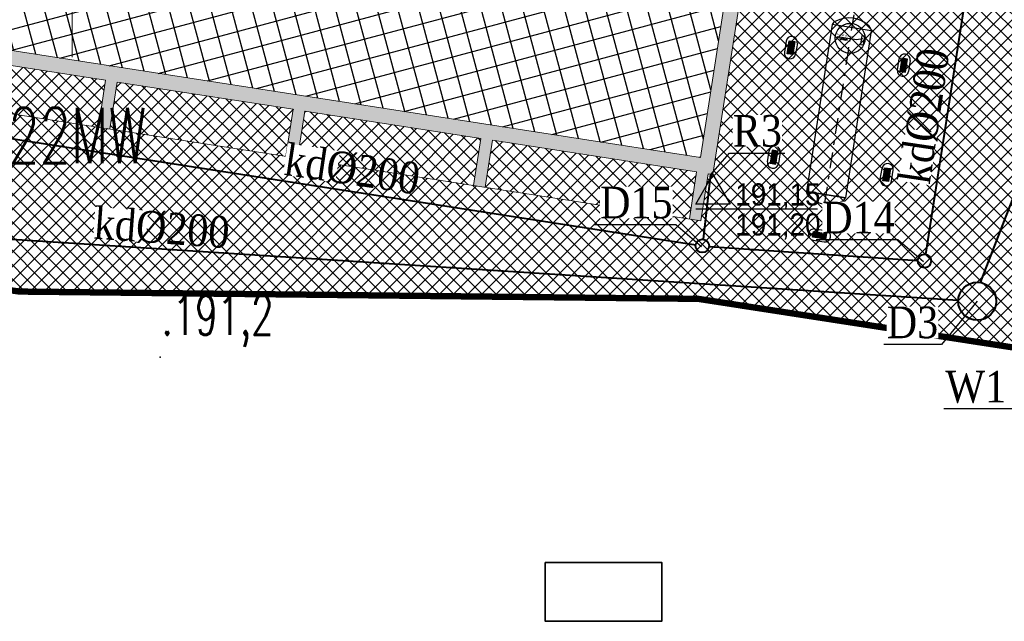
# Model space of a CAD drawing. Header units: metres. Extents: x 5484066 to 5586315, y 5680530 to 5718493.
# Tile 7 of 110: x 5516048 to 5516079, y 5683280 to 5683299. Entities that reach past the tile are written whole.
import ezdxf
from ezdxf import colors
from ezdxf.entities.mleader import LeaderData, LeaderLine
from ezdxf.enums import TextEntityAlignment as Align
from ezdxf.math import Vec2, Vec3

# ---------------------------------------------------------------- set-up
doc = ezdxf.new("R2010")
doc.units = ezdxf.units.M
for name, pattern in [('01-SIM Weglinie-PZT-PTW_06-10-2025$0$CENTER', [2, 1.25, -0.25, 0.25, -0.25]), ('01-SIM Weglinie-PZT-PTW_06-10-2025$0$DASHDOT', [1, 0.5, -0.25, 0, -0.25]), ('01-SIM Weglinie-PZT-PTW_06-10-2025$0$L_0_02', [0]), ('01-SIM Weglinie-PZT-PTW_06-10-2025$0$L_0_07', [2.25, 0.75, -0.5, 0, -0.5, 0, -0.5])]:
    doc.linetypes.add(name, pattern=pattern)
for name, color, linetype in [('01-SIM Weglinie-PZT-PTW_06-10-2025$0$A-Budynek', 7, 'Continuous'), ('01-SIM Weglinie-PZT-PTW_06-10-2025$0$A-Budynek szraf', 7, 'Continuous'), ('01-SIM Weglinie-PZT-PTW_06-10-2025$0$A-Granica', 94, '01-SIM Weglinie-PZT-PTW_06-10-2025$0$CENTER'), ('01-SIM Weglinie-PZT-PTW_06-10-2025$0$A-Nawierzchnie', 41, 'Continuous'), ('01-SIM Weglinie-PZT-PTW_06-10-2025$0$A-Rzędne', 210, 'Continuous'), ('01-SIM Weglinie-PZT-PTW_06-10-2025$0$A-Zbiornik-LPG', 7, 'Continuous'), ('_xref', 7, 'Continuous')]:
    doc.layers.add(name, color=color, linetype=linetype)
for name, color, linetype, lineweight, true_color in [('01-SIM Weglinie-PZT-PTW_06-10-2025$0$a-ppoż', 1, 'Continuous', 35, 0xff0000), ('01-SIM Weglinie-PZT-PTW_06-10-2025$0$EGB_DzialkaEwidencyjna', 7, '01-SIM Weglinie-PZT-PTW_06-10-2025$0$L_0_02', 18, 0x000000), ('01-SIM Weglinie-PZT-PTW_06-10-2025$0$pzp', 7, '01-SIM Weglinie-PZT-PTW_06-10-2025$0$L_0_07', 35, 0xd200d2), ('01-SIM Weglinie-PZT-PTW_06-10-2025$0$siatka', 7, 'Continuous', 25, 0x000000), ('01-SIM Weglinie-PZT-PTW_06-10-2025$0$wysokosci', 7, 'Continuous', 25, 0x803300)]:
    doc.layers.add(name, color=color, linetype=linetype, lineweight=lineweight, true_color=true_color)
for name, color, linetype, lineweight in [('RR_kd', 106, 'Continuous', 40), ('RR_kd_tloczna', 202, 'Continuous', 40), ('RR_opis', 7, 'Continuous', 0)]:
    doc.layers.add(name, color=color, linetype=linetype, lineweight=lineweight)
doc.styles.add('01-SIM Weglinie-PZT-PTW_06-10-2025$0$MZSK01', font='arial.ttf', dxfattribs={"width": 0.9, "height": 0.75})
doc.styles.add('01-SIM Weglinie-PZT-PTW_06-10-2025$0$ROMANS', font='romans', dxfattribs={"width": 0.9, "oblique": 15})
doc.styles.add('01-SIM Weglinie-PZT-PTW_06-10-2025$0$STANDARD', font='simplex.shx')
doc.styles.add('Garamond', font='GARA.TTF', dxfattribs={"height": 1})

# ---------------------------------------------------------------- blocks, each defined once
blk = doc.blocks.new('_None')
blk = doc.blocks.new('01-SIM Weglinie-PZT-PTW_06-10-2025$0$L_0_02_2')
at = {"color": 0}
blk.add_point((0, 0), dxfattribs=at)
blk = doc.blocks.new('01-SIM Weglinie-PZT-PTW_06-10-2025$0$L_0_02_1')
at = {"color": 0}
blk.add_point((0, 0), dxfattribs=at)
blk = doc.blocks.new('01-SIM Weglinie-PZT-PTW_06-10-2025')
at = {"layer": '01-SIM Weglinie-PZT-PTW_06-10-2025$0$A-Budynek', "linetype": 'ByBlock'}
h = blk.add_hatch(color=256, dxfattribs=at)
h.paths.add_polyline_path([(5516047.347, 5683315.768), (5516072.575, 5683311.855), (5516069.858, 5683294.334), (5516044.629, 5683298.247)], flags=16)
h.paths.add_polyline_path([(5516063.054, 5683293.396), (5516062.688, 5683293.453), (5516062.918, 5683294.935), (5516057.354, 5683295.798), (5516057.124, 5683294.316), (5516056.759, 5683294.372), (5516056.989, 5683295.855), (5516051.425, 5683296.717), (5516051.195, 5683295.235), (5516050.83, 5683295.292), (5516051.06, 5683296.774), (5516044.607, 5683297.775), (5516044.377, 5683296.293), (5516044.011, 5683296.349), (5516044.241, 5683297.832), (5516044.093, 5683297.855), (5516046.954, 5683316.304), (5516053.921, 5683315.224), (5516053.961, 5683315.521), (5516054.333, 5683315.463), (5516054.287, 5683315.167), (5516065.78, 5683313.384), (5516065.826, 5683313.683), (5516066.192, 5683313.625), (5516066.145, 5683313.328), (5516073.112, 5683312.247), (5516070.25, 5683293.798), (5516070.102, 5683293.821), (5516069.872, 5683292.338), (5516069.506, 5683292.395), (5516069.736, 5683293.877), (5516063.283, 5683294.878)])
at = {"layer": '01-SIM Weglinie-PZT-PTW_06-10-2025$0$A-Budynek szraf', "linetype": 'ByBlock', "transparency": 33554508}
h = blk.add_hatch(dxfattribs=at)
h.set_pattern_fill('ANSI37', color=256, scale=0.2, angle=60, style=0)
h.set_pattern_definition([(105, (-191.2214, 9e-10), (-0.613362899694, -0.16435009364), []), (195, (-191.2214, 9e-10), (0.16435009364, -0.613362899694), [])])
h.paths.add_polyline_path([(5516072.189, 5683309.364), (5516067.782, 5683309.364), (5516067.782, 5683306.645), (5516071.767, 5683306.645), (5516069.858, 5683294.334), (5516044.629, 5683298.247), (5516047.347, 5683315.768), (5516072.575, 5683311.855)])
h.paths.add_polyline_path([(5516054.454, 5683304.923), (5516060.695, 5683304.923), (5516060.695, 5683303.164), (5516054.454, 5683303.164)], flags=16)
at = {"layer": '01-SIM Weglinie-PZT-PTW_06-10-2025$0$A-Nawierzchnie', "linetype": 'ByBlock', "transparency": 33554508}
h = blk.add_hatch(dxfattribs=at)
h.set_pattern_fill('ANSI37', color=9, scale=0.1, style=0)
h.set_pattern_definition([(45, (615.27432, 129.31925), (-0.224506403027, 0.224506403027), []), (135, (615.27432, 129.31925), (-0.224506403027, -0.224506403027), [])])
h.paths.add_polyline_path([(5516099.664, 5683319.51), (5516093.181, 5683320.492, 0.024008), (5516090.889, 5683320.728), (5516071.667, 5683321.776, -0.024847), (5516069.296, 5683322.023), (5516062.303, 5683323.109, -0.363827), (5516061.033, 5683324.559), (5516063.231, 5683324.231), (5516064.491, 5683332.647), (5516062.295, 5683332.975), (5516065.443, 5683353.379, 0.414214), (5516062.934, 5683356.801), (5516050.09, 5683358.776, 0.414195), (5516046.669, 5683356.267), (5516042.257, 5683327.599, 0.414232), (5516044.766, 5683324.178), (5516053.344, 5683322.858, -0.020079), (5516053.58, 5683322.812), (5516052.669, 5683316.936), (5516054.151, 5683316.706), (5516053.921, 5683315.224), (5516046.954, 5683316.304), (5516046.534, 5683313.591), (5516044.962, 5683313.835), (5516043.962, 5683307.382), (5516045.533, 5683307.139), (5516044.093, 5683297.855), (5516044.241, 5683297.832), (5516044.011, 5683296.349), (5516069.872, 5683292.338), (5516070.102, 5683293.821), (5516070.25, 5683293.798), (5516071.69, 5683303.082), (5516073.261, 5683302.838), (5516074.262, 5683309.291), (5516072.691, 5683309.535), (5516073.112, 5683312.247), (5516066.145, 5683313.328), (5516066.375, 5683314.81), (5516068.141, 5683314.536), (5516068.713, 5683314.453), (5516069.444, 5683314.362), (5516070.422, 5683314.267), (5516071.256, 5683314.211), (5516075.586, 5683313.975), (5516074.85, 5683300.465), (5516082.257, 5683299.38), (5516080.797, 5683289.416), (5516090.875, 5683287.94), (5516092.61, 5683299.784), (5516076.426, 5683302.154), (5516076.853, 5683309.98), (5516087.949, 5683309.371), (5516088.305, 5683315.861), (5516090.617, 5683315.735, -0.024008), (5516092.431, 5683315.549), (5516098.599, 5683314.614), (5516098.319, 5683313.307), (5516091.994, 5683314.283), (5516090.391, 5683303.903), (5516099.094, 5683302.561), (5516096.497, 5683285.747), (5516069.795, 5683289.868), (5516048.343, 5683290.099), (5516034.966, 5683291.964), (5516037.043, 5683305.716), (5516039.999, 5683324.309), (5516043.122, 5683343.076), (5516045.797, 5683360.442), (5516068.333, 5683356.976), (5516067.98, 5683322.477), (5516099.93, 5683320.736)])
h = blk.add_hatch(dxfattribs=at)
h.set_pattern_fill('ANSI37', color=9, scale=0.1, style=0)
h.set_pattern_definition([(45, (0, 0), (-0.224506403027, 0.224506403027), []), (135, (0, 0), (-0.224506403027, -0.224506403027), [])])
h.paths.add_polyline_path([(5516063.054, 5683293.396), (5516063.283, 5683294.878), (5516069.736, 5683293.877), (5516069.506, 5683292.395)])
h.paths.add_polyline_path([(5516057.124, 5683294.316), (5516057.354, 5683295.798), (5516062.918, 5683294.935), (5516062.688, 5683293.453)])
h.paths.add_polyline_path([(5516051.195, 5683295.235), (5516051.425, 5683296.717), (5516056.989, 5683295.855), (5516056.759, 5683294.372)])
h.paths.add_polyline_path([(5516044.377, 5683296.293), (5516044.607, 5683297.775), (5516051.06, 5683296.774), (5516050.83, 5683295.292)])
blk.add_point((5516052.788, 5683288.027))
at = {"layer": '01-SIM Weglinie-PZT-PTW_06-10-2025$0$A-Budynek', "linetype": 'Continuous', "lineweight": 13}
for points in [[(5516044.011, 5683296.349), (5516044.241, 5683297.832), (5516044.093, 5683297.855), (5516046.954, 5683316.304), (5516053.921, 5683315.224), (5516053.961, 5683315.521), (5516054.333, 5683315.463), (5516054.287, 5683315.167), (5516065.78, 5683313.384), (5516065.826, 5683313.683), (5516066.192, 5683313.625), (5516066.145, 5683313.328), (5516073.112, 5683312.247), (5516070.25, 5683293.798), (5516070.102, 5683293.821), (5516069.872, 5683292.338)], [(5516047.347, 5683315.768), (5516072.575, 5683311.855), (5516069.858, 5683294.334), (5516044.629, 5683298.247)]]:
    blk.add_lwpolyline(points, close=True, dxfattribs=at)
for points in [[(5516044.377, 5683296.293), (5516044.607, 5683297.775), (5516051.06, 5683296.774), (5516050.83, 5683295.292)], [(5516056.759, 5683294.372), (5516056.989, 5683295.855), (5516051.425, 5683296.717), (5516051.195, 5683295.235)], [(5516057.124, 5683294.316), (5516057.354, 5683295.798), (5516062.918, 5683294.935), (5516062.688, 5683293.453)], [(5516069.506, 5683292.395), (5516069.736, 5683293.877), (5516063.283, 5683294.878), (5516063.054, 5683293.396)]]:
    blk.add_lwpolyline(points, dxfattribs=at)
at = {"layer": '01-SIM Weglinie-PZT-PTW_06-10-2025$0$A-Granica', "lineweight": 13, "ltscale": 2}
blk.add_lwpolyline([(5516043.122, 5683343.076, 0.2, 0.2, 0), (5516045.797, 5683360.442, 0.2, 0.2, 0), (5516068.333, 5683356.976, 0.2, 0.2, 0), (5516067.98, 5683322.477, 0.2, 0.2, 0), (5516099.93, 5683320.736, 0.2, 0.2, 0), (5516098.319, 5683313.307, 0.2, 0.2, 0), (5516091.994, 5683314.283, 0.2, 0.2, 0), (5516090.391, 5683303.903, 0.2, 0.2, 0), (5516099.094, 5683302.561, 0.2, 0.2, 0), (5516096.497, 5683285.747, 0.2, 0.2, 0), (5516069.795, 5683289.868, 0.2, 0.2, 0), (5516048.343, 5683290.099, 0.2, 0.2, 0), (5516034.966, 5683291.964, 0.2, 0.2, 0), (5516037.043, 5683305.716, 0.2, 0.2, 0), (5516039.999, 5683324.309, 0.2, 0.2, 0)], format="xyseb", close=True, dxfattribs=at)
at = {"layer": '01-SIM Weglinie-PZT-PTW_06-10-2025$0$a-ppoż', "linetype": 'ByBlock'}
blk.add_lwpolyline([(5516064.954, 5683281.544), (5516068.631, 5683281.544), (5516068.631, 5683279.686), (5516064.954, 5683279.686)], close=True, dxfattribs=at)
at = {"layer": '01-SIM Weglinie-PZT-PTW_06-10-2025$0$A-Rzędne', "color": 26}
blk.add_line((5516069.707, 5683292.712), (5516073.554, 5683292.712), dxfattribs=at)
blk.add_lwpolyline([(5516070.25, 5683293.798), (5516070.793, 5683292.857), (5516069.707, 5683292.857)], close=True, dxfattribs=at)
at = {"layer": '01-SIM Weglinie-PZT-PTW_06-10-2025$0$A-Zbiornik-LPG', "linetype": '01-SIM Weglinie-PZT-PTW_06-10-2025$0$DASHDOT'}
blk.add_line((5516074.7, 5683298.838), (5516073.773, 5683292.861), dxfattribs=at)
at = {"layer": '01-SIM Weglinie-PZT-PTW_06-10-2025$0$A-Zbiornik-LPG'}
for p, q in [((5516074.02, 5683298.53), (5516073.202, 5683293.255)), ((5516075.255, 5683298.338), (5516074.02, 5683298.53)), ((5516075.255, 5683298.338), (5516074.437, 5683293.064)), ((5516072.591, 5683297.611), (5516072.655, 5683298.023)), ((5516072.655, 5683298.023), (5516072.835, 5683297.995)), ((5516072.835, 5683297.995), (5516072.771, 5683297.583)), ((5516074.173, 5683298.151), (5516074.784, 5683298.057)), ((5516074.784, 5683298.057), (5516074.99, 5683298.091)), ((5516074.96, 5683298.184), (5516074.917, 5683297.907)), ((5516075.05, 5683298.17), (5516074.96, 5683298.184)), ((5516075.007, 5683297.893), (5516075.05, 5683298.17)), ((5516072.771, 5683297.583), (5516072.591, 5683297.611)), ((5516074.53, 5683297.745), (5516074.541, 5683297.813)), ((5516074.917, 5683297.907), (5516075.007, 5683297.893)), ((5516076.223, 5683297.469), (5516076.159, 5683297.057)), ((5516076.403, 5683297.441), (5516076.223, 5683297.469)), ((5516076.339, 5683297.029), (5516076.403, 5683297.441)), ((5516076.159, 5683297.057), (5516076.339, 5683297.029)), ((5516072.118, 5683294.564), (5516072.054, 5683294.152)), ((5516072.298, 5683294.536), (5516072.118, 5683294.564)), ((5516072.234, 5683294.124), (5516072.298, 5683294.536)), ((5516072.054, 5683294.152), (5516072.234, 5683294.124)), ((5516075.622, 5683293.599), (5516075.686, 5683294.011)), ((5516075.686, 5683294.011), (5516075.866, 5683293.983)), ((5516075.866, 5683293.983), (5516075.802, 5683293.571)), ((5516075.802, 5683293.571), (5516075.622, 5683293.599)), ((5516074.437, 5683293.064), (5516073.202, 5683293.255)), ((5516073.4, 5683291.814), (5516073.428, 5683291.994)), ((5516073.812, 5683291.75), (5516073.4, 5683291.814)), ((5516073.428, 5683291.994), (5516073.84, 5683291.93)), ((5516073.84, 5683291.93), (5516073.812, 5683291.75))]:
    blk.add_line(p, q, dxfattribs=at)
at = {"layer": '01-SIM Weglinie-PZT-PTW_06-10-2025$0$A-Zbiornik-LPG', "linetype": 'ByBlock'}
for p, q in [((5516072.561, 5683298.003), (5516072.508, 5683297.658)), ((5516072.918, 5683297.948), (5516072.864, 5683297.603)), ((5516076.129, 5683297.45), (5516076.076, 5683297.105)), ((5516076.486, 5683297.395), (5516076.432, 5683297.05)), ((5516071.971, 5683294.199), (5516072.025, 5683294.544)), ((5516072.328, 5683294.143), (5516072.381, 5683294.488)), ((5516075.539, 5683293.645), (5516075.593, 5683293.99)), ((5516075.896, 5683293.59), (5516075.949, 5683293.935)), ((5516073.202, 5683293.255), (5516073.809, 5683293.161)), ((5516073.202, 5683293.255), (5516074.437, 5683293.064)), ((5516073.474, 5683292.077), (5516073.819, 5683292.024)), ((5516073.419, 5683291.721), (5516073.764, 5683291.668))]:
    blk.add_line(p, q, dxfattribs=at)
at = {"layer": '01-SIM Weglinie-PZT-PTW_06-10-2025$0$A-Zbiornik-LPG', "const_width": 0.18}
for points in [[(5516072.745, 5683298.009), (5516072.681, 5683297.597)], [(5516076.313, 5683297.455), (5516076.249, 5683297.043)], [(5516072.144, 5683294.138), (5516072.208, 5683294.55)], [(5516075.712, 5683293.585), (5516075.776, 5683293.997)], [(5516073.414, 5683291.904), (5516073.826, 5683291.84)]]:
    blk.add_lwpolyline(points, dxfattribs=at)
at = {"layer": '01-SIM Weglinie-PZT-PTW_06-10-2025$0$A-Zbiornik-LPG'}
blk.add_circle((5516074.587, 5683298.097), 0.473, dxfattribs=at)
for centre, radius, start, end in [((5516074.214, 5683298.445), 0.212, 112.9697, 156.5288), ((5516074.546, 5683297.834), 0.907, 45.4596, 117.2184), ((5516075.044, 5683298.32), 0.212, 5.0383, 49.4031), ((5516072.739, 5683297.976), 0.18, 351.1839, 171.1839), ((5516072.686, 5683297.631), 0.18, 171.1839, 351.1839), ((5516076.308, 5683297.422), 0.18, 351.1839, 171.1839), ((5516076.254, 5683297.077), 0.18, 171.1839, 351.1839), ((5516072.203, 5683294.516), 0.18, 351.1839, 171.1839), ((5516072.149, 5683294.171), 0.18, 171.1839, 351.1839), ((5516075.771, 5683293.963), 0.18, 351.1839, 171.1839), ((5516075.717, 5683293.618), 0.18, 171.1839, 351.1839), ((5516073.412, 5683293.277), 0.212, 185.8389, 229.398), ((5516073.914, 5683293.759), 0.907, 225.1493, 296.9081), ((5516074.242, 5683293.145), 0.212, 292.9647, 337.3294), ((5516073.447, 5683291.899), 0.18, 81.1839, 261.1839), ((5516073.792, 5683291.846), 0.18, 261.1839, 81.1839)]:
    blk.add_arc(centre, radius, start, end, dxfattribs=at)
at = {"layer": '01-SIM Weglinie-PZT-PTW_06-10-2025$0$EGB_DzialkaEwidencyjna', "linetype": 'CONTINUOUS', "lineweight": 18}
for p, q in [((5516043.122, 5683343.076), (5516045.797, 5683360.442)), ((5516045.797, 5683360.442), (5516068.333, 5683356.976)), ((5516068.333, 5683356.976), (5516067.98, 5683322.477)), ((5516039.999, 5683324.309), (5516043.122, 5683343.076)), ((5516037.043, 5683305.716), (5516039.999, 5683324.309)), ((5516067.98, 5683322.477), (5516099.93, 5683320.736)), ((5516099.93, 5683320.736), (5516098.319, 5683313.307)), ((5516091.994, 5683314.283), (5516090.391, 5683303.903)), ((5516098.319, 5683313.307), (5516091.994, 5683314.283)), ((5516034.966, 5683291.964), (5516037.043, 5683305.716)), ((5516090.391, 5683303.903), (5516099.094, 5683302.561)), ((5516099.094, 5683302.561), (5516096.497, 5683285.747)), ((5516048.343, 5683290.099), (5516034.966, 5683291.964)), ((5516069.795, 5683289.868), (5516048.343, 5683290.099)), ((5516096.497, 5683285.747), (5516069.795, 5683289.868))]:
    blk.add_line(p, q, dxfattribs=at)
at = {"layer": '01-SIM Weglinie-PZT-PTW_06-10-2025$0$siatka', "color": 18, "linetype": 'Continuous', "lineweight": 13, "true_color": 0x000000, "flags": 128}
blk.add_lwpolyline([(5516050, 5683297.5), (5516050, 5683302.5)], dxfattribs=at)
at = {"layer": '01-SIM Weglinie-PZT-PTW_06-10-2025$0$EGB_DzialkaEwidencyjna', "color": 18, "linetype": 'Continuous', "true_color": 0x000000, "xscale": 0.5, "yscale": 0.5, "zscale": 0.5}
for name, rotation in [('01-SIM Weglinie-PZT-PTW_06-10-2025$0$L_0_02_2', 351.23), ('01-SIM Weglinie-PZT-PTW_06-10-2025$0$L_0_02_1', 179.38)]:
    blk.add_blockref(name, (5516069.795, 5683289.868), dxfattribs=dict(at, rotation=rotation))
at = {"layer": '01-SIM Weglinie-PZT-PTW_06-10-2025$0$A-Rzędne', "color": 26, "char_height": 0.7, "width": 24.42792, "attachment_point": 1, "rotation": 0, "style": '01-SIM Weglinie-PZT-PTW_06-10-2025$0$MZSK01'}
for s, insert in [('\\A1;191,15', (5516070.957, 5683293.517)), ('\\A1;191,20', (5516070.957, 5683292.57))]:
    blk.add_mtext(s, dxfattribs=dict(at, insert=insert))
at = {"layer": '01-SIM Weglinie-PZT-PTW_06-10-2025$0$A-Zbiornik-LPG', "style": '01-SIM Weglinie-PZT-PTW_06-10-2025$0$ROMANS', "oblique": 15, "text_generation_flag": 2, "width": 0.9}
for s, height, p in [(' przyłączeniowa', 0.05786, (5516074.141, 5683298.248)), ('   Puszka ', 0.0579, (5516074.14, 5683298.127))]:
    blk.add_text(s, height=height, rotation=171.1839, dxfattribs=at).set_placement(p)
at = {"layer": '01-SIM Weglinie-PZT-PTW_06-10-2025$0$pzp', "linetype": 'Continuous', "lineweight": 35, "style": '01-SIM Weglinie-PZT-PTW_06-10-2025$0$STANDARD', "width": 0.66}
blk.add_text('3.22MW', height=1.75, dxfattribs=at).set_placement((5516046.5, 5683295.9), align=Align.TOP_LEFT)
at = {"layer": '01-SIM Weglinie-PZT-PTW_06-10-2025$0$wysokosci', "lineweight": 25, "style": '01-SIM Weglinie-PZT-PTW_06-10-2025$0$STANDARD', "width": 0.66}
blk.add_text('.191,2', height=1.25, dxfattribs=at).set_placement((5516052.83, 5683289.98), align=Align.TOP_LEFT)

msp = doc.modelspace()

# ---------------------------------------------------------------- linework, layer by layer
at = {"layer": 'RR_kd'}
for p, q in [((5516081.066, 5683317.709), (5516076.966, 5683291.275)), ((5516044.124, 5683295.541), (5516069.705, 5683291.573)), ((5516070.176, 5683293.809), (5516069.939, 5683291.752)), ((5516045.741, 5683291.904), (5516078.002, 5683289.832)), ((5516070.127, 5683291.527), (5516076.722, 5683291.079))]:
    msp.add_line(p, q, dxfattribs=at)
for centre, radius in [((5516069.915, 5683291.541), 0.212), ((5516076.934, 5683291.065), 0.212), ((5516078.601, 5683289.794), 0.6)]:
    msp.add_circle(centre, radius, dxfattribs=at)
at = {"layer": 'RR_kd_tloczna'}
msp.add_line((5516083.323, 5683302.377), (5516078.693, 5683290.387), dxfattribs=at)

# ---------------------------------------------------------------- block references
at = {"layer": '_xref'}
msp.add_blockref('01-SIM Weglinie-PZT-PTW_06-10-2025', (0, 0), dxfattribs=at)

# ---------------------------------------------------------------- next in the draw order: texts
at = {"layer": 'RR_opis', "char_height": 1, "width": 1.66808, "attachment_point": 1, "style": 'Garamond', "bg_fill": 3, "box_fill_scale": 1, "bg_fill_color": 256, "bg_fill_true_color": 13158600, "bg_fill_transparency": 0}
for insert, rotation in [((5516076.109, 5683293.604), 81.5531), ((5516056.812, 5683294.779), 351.5531), ((5516050.737, 5683292.772), 355.8422)]:
    msp.add_mtext('kd%%C200', dxfattribs=dict(at, insert=insert, rotation=rotation))

# ---------------------------------------------------------------- next in the draw order: leaders
at = {"layer": 'RR_opis'}
ml = msp.add_multileader_mtext('Standard', dxfattribs=at)
ml.set_content('R3', color=256, style='Garamond')
ml.set_leader_properties()
ml.set_arrow_properties(name='NONE')
ml.build(insert=Vec2(0, 0))
ml.multileader.update_dxf_attribs({"text_left_attachment_type": 6, "text_right_attachment_type": 6, "dogleg_length": 0})
ctx = ml.context
ctx.base_point, ctx.char_height, ctx.landing_gap_size, ctx.plane_origin = Vec3(5516071.544, 5683294.475), 1, 0.1, Vec3(-1103265.566, 54693.017)
ctx.left_attachment, ctx.right_attachment = 6, 6
notes = []
notes.append((ctx, [(0, (1, 1, 0), (5516070.779, 5683294.475), (1, 0), 0, [(0, [(5516070.179, 5683293.797)], 0, [])])]))
ctx.mtext.insert = Vec3(5516070.879, 5683295.675)
ctx.mtext.has_bg_fill, ctx.mtext.bg_color, ctx.mtext.bg_scale_factor, ctx.mtext.bg_transparency, ctx.mtext.use_window_bg_color = 1, -1027028792, 1, 0, 1
ml = msp.add_multileader_mtext('Standard', dxfattribs=at)
ml.set_content('D15', color=256, style='Garamond')
ml.set_leader_properties()
ml.set_arrow_properties(name='NONE')
ml.build(insert=Vec2(0, 0))
ml.multileader.update_dxf_attribs({"text_left_attachment_type": 6, "text_right_attachment_type": 6, "dogleg_length": 0})
ctx = ml.context
ctx.base_point, ctx.char_height, ctx.landing_gap_size, ctx.plane_origin = Vec3(5516067.067, 5683292.211), 1, 0.1, Vec3(-1103265.83, 54690.761)
ctx.left_attachment, ctx.right_attachment, ctx.text_align_type = 6, 6, 2
notes.append((ctx, [(0, (1, 1, 0), (5516069.074, 5683292.211), (-1, 0), 0, [(0, [(5516069.887, 5683291.514)], 0, [])])]))
ctx.mtext.insert, ctx.mtext.alignment = Vec3(5516068.974, 5683293.411), 3
ctx.mtext.has_bg_fill, ctx.mtext.bg_color, ctx.mtext.bg_scale_factor, ctx.mtext.bg_transparency, ctx.mtext.use_window_bg_color = 1, -1027028792, 1, 0, 1
ml = msp.add_multileader_mtext('Standard', dxfattribs=at)
ml.set_content('D14', color=256, style='Garamond')
ml.set_leader_properties()
ml.set_arrow_properties(name='NONE')
ml.build(insert=Vec2(0, 0))
ml.multileader.update_dxf_attribs({"text_left_attachment_type": 6, "text_right_attachment_type": 6, "dogleg_length": 0})
ctx = ml.context
ctx.base_point, ctx.char_height, ctx.landing_gap_size, ctx.plane_origin = Vec3(5516074.086, 5683291.735), 1, 0.1, Vec3(-1103258.811, 54690.285)
ctx.left_attachment, ctx.right_attachment, ctx.text_align_type = 6, 6, 2
notes.append((ctx, [(0, (1, 1, 0), (5516076.092, 5683291.735), (-1, 0), 0, [(0, [(5516076.906, 5683291.038)], 0, [])])]))
ctx.mtext.insert, ctx.mtext.alignment = Vec3(5516075.992, 5683292.935), 3
ctx.mtext.has_bg_fill, ctx.mtext.bg_color, ctx.mtext.bg_scale_factor, ctx.mtext.bg_transparency, ctx.mtext.use_window_bg_color = 1, -1027028792, 1, 0, 1
ml = msp.add_multileader_mtext('Standard', dxfattribs=at)
ml.set_content('W1', color=256, style='Garamond')
ml.set_leader_properties()
ml.set_arrow_properties(name='NONE')
ml.build(insert=Vec2(0, 0))
ml.multileader.update_dxf_attribs({"text_left_attachment_type": 6, "text_right_attachment_type": 6, "dogleg_length": 0.1})
ctx = ml.context
ctx.base_point, ctx.char_height, ctx.landing_gap_size, ctx.plane_origin = Vec3(5516077.625, 5683286.397), 1, 0.1, Vec3(-1103255.128, 54687.761)
ctx.left_attachment, ctx.right_attachment, ctx.text_align_type = 6, 6, 2
notes.append((ctx, [(0, (1, 1, 0), (5516079.716, 5683286.397), (-1, 0), 0.1, [(0, [(5516080.591, 5683288.514)], 0, [])])]))
ctx.mtext.insert, ctx.mtext.alignment = Vec3(5516079.516, 5683287.597), 3
ctx.mtext.has_bg_fill, ctx.mtext.bg_color, ctx.mtext.bg_scale_factor, ctx.mtext.bg_transparency, ctx.mtext.use_window_bg_color = 1, -1027028792, 1, 0, 1
for ctx, leaders in notes:
    for number, flags, end, landing, length, lines in leaders:
        leader = LeaderData()
        leader.index, (leader.has_last_leader_line, leader.has_dogleg_vector, leader.attachment_direction) = number, flags
        leader.last_leader_point, leader.dogleg_vector, leader.dogleg_length = Vec3(end), Vec3(landing), length
        for number, points, colour, breaks in lines:
            line = LeaderLine()
            line.index, line.vertices, line.color, line.breaks = number, Vec3.list(points), colors.encode_raw_color(colour), breaks
            leader.lines.append(line)
        ctx.leaders.append(leader)

# ---------------------------------------------------------------- next in the draw order: leaders
ml = msp.add_multileader_mtext('Standard', dxfattribs=at)
ml.set_content('D3', color=256, style='Garamond')
ml.set_leader_properties()
ml.set_arrow_properties(name='NONE')
ml.build(insert=Vec2(0, 0))
ml.multileader.update_dxf_attribs({"text_left_attachment_type": 6, "text_right_attachment_type": 6, "dogleg_length": 0})
ctx = ml.context
ctx.base_point, ctx.char_height, ctx.landing_gap_size, ctx.plane_origin = Vec3(5516075.461, 5683288.427), 1, 0.1, Vec3(-1103256.943, 54688.937)
ctx.left_attachment, ctx.right_attachment, ctx.text_align_type = 6, 6, 2
notes = []
notes.append((ctx, [(0, (1, 1, 0), (5516077.468, 5683288.427), (-1, 0), 0, [(0, [(5516078.601, 5683289.794)], 0, [])])]))
ctx.mtext.insert, ctx.mtext.alignment = Vec3(5516077.368, 5683289.627), 3
ctx.mtext.has_bg_fill, ctx.mtext.bg_color, ctx.mtext.bg_scale_factor, ctx.mtext.bg_transparency, ctx.mtext.use_window_bg_color = 1, -1027028792, 1, 0, 1
for ctx, leaders in notes:
    for number, flags, end, landing, length, lines in leaders:
        leader = LeaderData()
        leader.index, (leader.has_last_leader_line, leader.has_dogleg_vector, leader.attachment_direction) = number, flags
        leader.last_leader_point, leader.dogleg_vector, leader.dogleg_length = Vec3(end), Vec3(landing), length
        for number, points, colour, breaks in lines:
            line = LeaderLine()
            line.index, line.vertices, line.color, line.breaks = number, Vec3.list(points), colors.encode_raw_color(colour), breaks
            leader.lines.append(line)
        ctx.leaders.append(leader)

doc.saveas('drawing.dxf')
